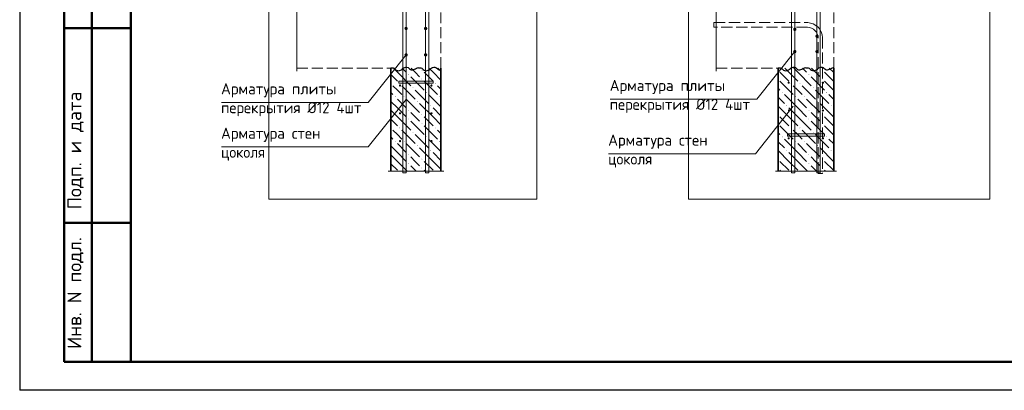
# Model space of a CAD drawing. Header units: millimetres. Extents: x 0 to 21005, y -5 to 14850.
# Tile 1 of 19: x 0 to 8854, y -5 to 3325. Entities that reach past the tile are written whole.
import ezdxf

# ---------------------------------------------------------------- set-up
doc = ezdxf.new("R2010")
doc.units = ezdxf.units.MM
doc.linetypes.add('______2', pattern=[135, 100, -35])
for name, color, linetype, lineweight in [('Standard', 7, 'Continuous', 25), ('Выпуски арматуры Г-обр.', 7, 'Continuous', 25), ('Позиционная метка линия выноска', 7, 'Continuous', 13), ('Примечания', 7, 'Continuous', 13), ('Стена обрамление Г-обр.', 7, 'Continuous', 25), ('Стена фоновая арматура У1', 7, 'Continuous', 25), ('Стена фоновая арматура Х1', 7, 'Continuous', 25), ('Стена фоновая затяжка С-обр.', 7, 'Continuous', 25)]:
    doc.layers.add(name, color=color, linetype=linetype, lineweight=lineweight)
doc.layers.add('ЖБ Перекрытие верхний уровень', color=7, linetype='Continuous', lineweight=25, true_color=0xe0e0ff)
doc.layers.add('ЖБ Стена верхний уровень', color=7, linetype='Continuous', lineweight=25, true_color=0x006e00)
doc.layers.add('Размерная выноска', color=7, linetype='Continuous')
doc.styles.add('ISOCPEUR', font='txt')

msp = doc.modelspace()

# ---------------------------------------------------------------- hatches: boundary and pattern name
at = {"layer": 'ЖБ Стена верхний уровень', "linetype": 'Continuous', "lineweight": 18, "transparency": 33554687}
for points in [[(3493.4, 2832.4), (3496.6, 2835.6), (3499.9, 2832.4), (3496.6, 2829.1)], [(3613.3, 2872.4), (3616.6, 2875.6), (3619.9, 2872.4), (3616.6, 2869.1)], [(7093.4, 2832.4), (7096.6, 2835.6), (7099.9, 2832.4), (7096.6, 2829.1)], [(7213.4, 2872.4), (7216.6, 2875.6), (7219.9, 2872.4), (7216.6, 2869.1)], [(3337.6, 2754.6), (3339.9, 2752.4), (3337.6, 2750.1)], [(3413.3, 2752.4), (3416.6, 2755.6), (3419.9, 2752.4), (3416.6, 2749.1)], [(3613.3, 2792.4), (3616.6, 2795.6), (3619.9, 2792.4), (3616.6, 2789.1)], [(3733.4, 2752.4), (3736.6, 2755.6), (3739.9, 2752.4), (3736.6, 2749.1)], [(6933.4, 2752.4), (6936.6, 2755.6), (6939.8, 2752.4), (6936.6, 2749.1)], [(7013.3, 2752.4), (7016.6, 2755.6), (7019.9, 2752.4), (7016.6, 2749.1)], [(7213.4, 2792.4), (7216.6, 2795.6), (7219.9, 2792.4), (7216.6, 2789.1)], [(3533.4, 2712.4), (3536.6, 2715.6), (3539.9, 2712.4), (3536.6, 2709.1)], [(3653.3, 2672.4), (3656.6, 2675.6), (3659.9, 2672.4), (3656.6, 2669.1)], [(6853.3, 2672.4), (6856.6, 2675.6), (6859.9, 2672.4), (6856.6, 2669.1)], [(7133.4, 2712.4), (7136.6, 2715.6), (7139.8, 2712.4), (7136.6, 2709.1)], [(7253.3, 2672.4), (7256.6, 2675.6), (7259.9, 2672.4), (7256.6, 2669.1)], [(3373.3, 2632.4), (3376.6, 2635.6), (3379.9, 2632.4), (3376.6, 2629.1)], [(3453.3, 2632.4), (3456.6, 2635.6), (3459.9, 2632.4), (3456.6, 2629.1)], [(3573.3, 2592.4), (3576.6, 2595.6), (3579.9, 2592.4), (3576.6, 2589.1)], [(3773.3, 2632.4), (3776.6, 2635.6), (3779.9, 2632.4), (3776.6, 2629.1)], [(6973.4, 2632.4), (6976.6, 2635.6), (6979.9, 2632.4), (6976.6, 2629.1)], [(7053.3, 2632.4), (7056.6, 2635.6), (7059.9, 2632.4), (7056.6, 2629.1)], [(7173.4, 2592.4), (7176.6, 2595.6), (7179.9, 2592.4), (7176.6, 2589.1)], [(3493.4, 2512.4), (3496.6, 2515.6), (3499.9, 2512.4), (3496.6, 2509.1)], [(3693.4, 2552.4), (3696.6, 2555.6), (3699.9, 2552.4), (3696.6, 2549.1)], [(6893.4, 2552.4), (6896.6, 2555.6), (6899.9, 2552.4), (6896.6, 2549.1)], [(7093.4, 2512.4), (7096.6, 2515.6), (7099.9, 2512.4), (7096.6, 2509.1)], [(7293.4, 2552.4), (7296.6, 2555.6), (7299.9, 2552.4), (7296.6, 2549.1)], [(3493.4, 2432.4), (3496.6, 2435.6), (3499.9, 2432.4), (3496.6, 2429.1)], [(3613.3, 2472.4), (3616.6, 2475.6), (3619.9, 2472.4), (3616.6, 2469.1)], [(3613.3, 2392.4), (3616.6, 2395.6), (3619.9, 2392.4), (3616.6, 2389.1)], [(7093.4, 2432.4), (7096.6, 2435.6), (7099.9, 2432.4), (7096.6, 2429.1)], [(7213.4, 2472.4), (7216.6, 2475.6), (7219.9, 2472.4), (7216.6, 2469.1)], [(7213.4, 2392.4), (7216.6, 2395.6), (7219.9, 2392.4), (7216.6, 2389.1)], [(3337.6, 2354.6), (3339.9, 2352.4), (3337.6, 2350.1)], [(3413.3, 2352.4), (3416.6, 2355.6), (3419.9, 2352.4), (3416.6, 2349.1)], [(3533.4, 2312.4), (3536.6, 2315.6), (3539.9, 2312.4), (3536.6, 2309.1)], [(3733.4, 2352.4), (3736.6, 2355.6), (3739.9, 2352.4), (3736.6, 2349.1)], [(6933.4, 2352.4), (6936.6, 2355.6), (6939.8, 2352.4), (6936.6, 2349.1)], [(7013.3, 2352.4), (7016.6, 2355.6), (7019.9, 2352.4), (7016.6, 2349.1)], [(7133.4, 2312.4), (7136.6, 2315.6), (7139.8, 2312.4), (7136.6, 2309.1)], [(3373.3, 2232.4), (3376.6, 2235.6), (3379.9, 2232.4), (3376.6, 2229.1)], [(3453.3, 2232.4), (3456.6, 2235.6), (3459.9, 2232.4), (3456.6, 2229.1)], [(3653.3, 2272.4), (3656.6, 2275.6), (3659.9, 2272.4), (3656.6, 2269.1)], [(3773.3, 2232.4), (3776.6, 2235.6), (3779.9, 2232.4), (3776.6, 2229.1)], [(6853.3, 2272.4), (6856.6, 2275.6), (6859.9, 2272.4), (6856.6, 2269.1)], [(6973.4, 2232.4), (6976.6, 2235.6), (6979.9, 2232.4), (6976.6, 2229.1)], [(7053.3, 2232.4), (7056.6, 2235.6), (7059.9, 2232.4), (7056.6, 2229.1)], [(7253.3, 2272.4), (7256.6, 2275.6), (7259.9, 2272.4), (7256.6, 2269.1)], [(3573.3, 2192.4), (3576.6, 2195.6), (3579.9, 2192.4), (3576.6, 2189.1)], [(3693.4, 2152.4), (3696.6, 2155.6), (3699.9, 2152.4), (3696.6, 2149.1)], [(6893.4, 2152.4), (6896.6, 2155.6), (6899.9, 2152.4), (6896.6, 2149.1)], [(7173.4, 2192.4), (7176.6, 2195.6), (7179.9, 2192.4), (7176.6, 2189.1)], [(7293.4, 2152.4), (7296.6, 2155.6), (7299.9, 2152.4), (7296.6, 2149.1)], [(3493.4, 2112.4), (3496.6, 2115.6), (3499.9, 2112.4), (3496.6, 2109.1)], [(3613.3, 2072.4), (3616.6, 2075.6), (3619.9, 2072.4), (3616.6, 2069.1)], [(7093.4, 2112.4), (7096.6, 2115.6), (7099.9, 2112.4), (7096.6, 2109.1)], [(7213.4, 2072.4), (7216.6, 2075.6), (7219.9, 2072.4), (7216.6, 2069.1)], [(3493.4, 2032.4), (3496.6, 2035.6), (3499.9, 2032.4), (3496.6, 2029.1)], [(3613.3, 1992.4), (3616.6, 1995.6), (3619.9, 1992.4), (3616.6, 1989.1)], [(7093.4, 2032.4), (7096.6, 2035.6), (7099.9, 2032.4), (7096.6, 2029.1)], [(7213.4, 1992.4), (7216.6, 1995.6), (7219.9, 1992.4), (7216.6, 1989.1)]]:
    msp.add_hatch(color=7, dxfattribs=at).paths.add_polyline_path(points, flags=16)
at = {"layer": 'Стена обрамление Г-обр.', "linetype": 'Continuous', "lineweight": 13, "transparency": 33554687}
for points in [[(3490.1, 3246.4), (3489, 3252.2), (3485.7, 3257), (3480.9, 3260.3), (3475.1, 3261.4), (3469.4, 3260.3), (3464.5, 3257), (3461.3, 3252.2), (3460.1, 3246.4), (3461.3, 3240.7), (3464.5, 3235.8), (3469.4, 3232.6), (3475.1, 3231.4), (3480.9, 3232.6), (3485.7, 3235.8), (3489, 3240.7)], [(3665.1, 3246.4), (3664, 3252.2), (3660.7, 3257), (3655.9, 3260.3), (3650.1, 3261.4), (3644.4, 3260.3), (3639.5, 3257), (3636.3, 3252.2), (3635.1, 3246.4), (3636.3, 3240.7), (3639.5, 3235.8), (3644.4, 3232.6), (3650.1, 3231.4), (3655.9, 3232.6), (3660.7, 3235.8), (3664, 3240.7)], [(6985.1, 3238.9), (6984, 3244.7), (6980.7, 3249.5), (6975.9, 3252.8), (6970.1, 3253.9), (6964.4, 3252.8), (6959.5, 3249.5), (6956.3, 3244.7), (6955.1, 3238.9), (6956.3, 3233.2), (6959.5, 3228.3), (6964.4, 3225.1), (6970.1, 3223.9), (6975.9, 3225.1), (6980.7, 3228.3), (6984, 3233.2)], [(7185.1, 3176.4), (7184, 3182.2), (7180.7, 3187), (7175.9, 3190.3), (7170.1, 3191.4), (7164.4, 3190.3), (7159.5, 3187), (7156.3, 3182.2), (7155.1, 3176.4), (7156.3, 3170.7), (7159.5, 3165.8), (7164.4, 3162.6), (7170.1, 3161.4), (7175.9, 3162.6), (7180.7, 3165.8), (7184, 3170.7)], [(3490.1, 3008.9), (3489, 3014.7), (3485.7, 3019.5), (3480.9, 3022.8), (3475.1, 3023.9), (3469.4, 3022.8), (3464.5, 3019.5), (3461.3, 3014.7), (3460.1, 3008.9), (3461.3, 3003.2), (3464.5, 2998.3), (3469.4, 2995.1), (3475.1, 2993.9), (3480.9, 2995.1), (3485.7, 2998.3), (3489, 3003.2)], [(3665.1, 3008.9), (3664, 3014.7), (3660.7, 3019.5), (3655.9, 3022.8), (3650.1, 3023.9), (3644.4, 3022.8), (3639.5, 3019.5), (3636.3, 3014.7), (3635.1, 3008.9), (3636.3, 3003.2), (3639.5, 2998.3), (3644.4, 2995.1), (3650.1, 2993.9), (3655.9, 2995.1), (3660.7, 2998.3), (3664, 3003.2)], [(6985.1, 3038.9), (6984, 3044.7), (6980.7, 3049.5), (6975.9, 3052.8), (6970.1, 3053.9), (6964.4, 3052.8), (6959.5, 3049.5), (6956.3, 3044.7), (6955.1, 3038.9), (6956.3, 3033.2), (6959.5, 3028.3), (6964.4, 3025.1), (6970.1, 3023.9), (6975.9, 3025.1), (6980.7, 3028.3), (6984, 3033.2)], [(7185.1, 3038.9), (7184, 3044.7), (7180.7, 3049.5), (7175.9, 3052.8), (7170.1, 3053.9), (7164.4, 3052.8), (7159.5, 3049.5), (7156.3, 3044.7), (7155.1, 3038.9), (7156.3, 3033.2), (7159.5, 3028.3), (7164.4, 3025.1), (7170.1, 3023.9), (7175.9, 3025.1), (7180.7, 3028.3), (7184, 3033.2)]]:
    msp.add_hatch(color=7, dxfattribs=at).paths.add_polyline_path(points)
at = {"layer": 'Стена фоновая арматура У1', "linetype": 'Continuous', "lineweight": 13, "transparency": 33554687}
for points in [[(6925.1, 2758.9), (6924.3, 2762.8), (6922.2, 2766), (6918.9, 2768.2), (6915.1, 2768.9), (6911.3, 2768.2), (6908, 2766), (6905.9, 2762.8), (6905.1, 2758.9), (6905.9, 2755.1), (6908, 2751.9), (6911.3, 2749.7), (6915.1, 2748.9), (6918.9, 2749.7), (6922.2, 2751.9), (6924.3, 2755.1)], [(7232.6, 2758.9), (7231.9, 2762.8), (7229.7, 2766), (7226.4, 2768.2), (7222.6, 2768.9), (7218.8, 2768.2), (7215.5, 2766), (7213.4, 2762.8), (7212.6, 2758.9), (7213.4, 2755.1), (7215.5, 2751.9), (7218.8, 2749.7), (7222.6, 2748.9), (7226.4, 2749.7), (7229.7, 2751.9), (7231.9, 2755.1)], [(3430.1, 2733.9), (3429.4, 2737.8), (3427.2, 2741), (3423.9, 2743.2), (3420.1, 2743.9), (3416.3, 2743.2), (3413, 2741), (3410.9, 2737.8), (3410.1, 2733.9), (3410.9, 2730.1), (3413, 2726.9), (3416.3, 2724.7), (3420.1, 2723.9), (3423.9, 2724.7), (3427.2, 2726.9), (3429.4, 2730.1)], [(3712.6, 2733.9), (3711.9, 2737.8), (3709.7, 2741), (3706.4, 2743.2), (3702.6, 2743.9), (3698.8, 2743.2), (3695.5, 2741), (3693.4, 2737.8), (3692.6, 2733.9), (3693.4, 2730.1), (3695.5, 2726.9), (3698.8, 2724.7), (3702.6, 2723.9), (3706.4, 2724.7), (3709.7, 2726.9), (3711.9, 2730.1)], [(3430.1, 2483.9), (3429.4, 2487.8), (3427.2, 2491), (3423.9, 2493.2), (3420.1, 2493.9), (3416.3, 2493.2), (3413, 2491), (3410.9, 2487.8), (3410.1, 2483.9), (3410.9, 2480.1), (3413, 2476.9), (3416.3, 2474.7), (3420.1, 2473.9), (3423.9, 2474.7), (3427.2, 2476.9), (3429.4, 2480.1)], [(3712.6, 2483.9), (3711.9, 2487.8), (3709.7, 2491), (3706.4, 2493.2), (3702.6, 2493.9), (3698.8, 2493.2), (3695.5, 2491), (3693.4, 2487.8), (3692.6, 2483.9), (3693.4, 2480.1), (3695.5, 2476.9), (3698.8, 2474.7), (3702.6, 2473.9), (3706.4, 2474.7), (3709.7, 2476.9), (3711.9, 2480.1)], [(6927.6, 2508.9), (6926.8, 2512.8), (6924.7, 2516), (6921.4, 2518.2), (6917.6, 2518.9), (6913.8, 2518.2), (6910.5, 2516), (6908.4, 2512.8), (6907.6, 2508.9), (6908.4, 2505.1), (6910.5, 2501.9), (6913.8, 2499.7), (6917.6, 2498.9), (6921.4, 2499.7), (6924.7, 2501.9), (6926.8, 2505.1)], [(7232.6, 2508.9), (7231.9, 2512.8), (7229.7, 2516), (7226.4, 2518.2), (7222.6, 2518.9), (7218.8, 2518.2), (7215.5, 2516), (7213.4, 2512.8), (7212.6, 2508.9), (7213.4, 2505.1), (7215.5, 2501.9), (7218.8, 2499.7), (7222.6, 2498.9), (7226.4, 2499.7), (7229.7, 2501.9), (7231.9, 2505.1)], [(3430.1, 2233.9), (3429.4, 2237.8), (3427.2, 2241), (3423.9, 2243.2), (3420.1, 2243.9), (3416.3, 2243.2), (3413, 2241), (3410.9, 2237.8), (3410.1, 2233.9), (3410.9, 2230.1), (3413, 2226.9), (3416.3, 2224.7), (3420.1, 2223.9), (3423.9, 2224.7), (3427.2, 2226.9), (3429.4, 2230.1)], [(3712.6, 2233.9), (3711.9, 2237.8), (3709.7, 2241), (3706.4, 2243.2), (3702.6, 2243.9), (3698.8, 2243.2), (3695.5, 2241), (3693.4, 2237.8), (3692.6, 2233.9), (3693.4, 2230.1), (3695.5, 2226.9), (3698.8, 2224.7), (3702.6, 2223.9), (3706.4, 2224.7), (3709.7, 2226.9), (3711.9, 2230.1)], [(6925.1, 2258.9), (6924.3, 2262.8), (6922.2, 2266), (6918.9, 2268.2), (6915.1, 2268.9), (6911.3, 2268.2), (6908, 2266), (6905.9, 2262.8), (6905.1, 2258.9), (6905.9, 2255.1), (6908, 2251.9), (6911.3, 2249.7), (6915.1, 2248.9), (6918.9, 2249.7), (6922.2, 2251.9), (6924.3, 2255.1)], [(7232.6, 2258.9), (7231.9, 2262.8), (7229.7, 2266), (7226.4, 2268.2), (7222.6, 2268.9), (7218.8, 2268.2), (7215.5, 2266), (7213.4, 2262.8), (7212.6, 2258.9), (7213.4, 2255.1), (7215.5, 2251.9), (7218.8, 2249.7), (7222.6, 2248.9), (7226.4, 2249.7), (7229.7, 2251.9), (7231.9, 2255.1)]]:
    msp.add_hatch(color=7, dxfattribs=at).paths.add_polyline_path(points)

# ---------------------------------------------------------------- linework, layer by layer
at = {"layer": 'Standard', "color": 7, "linetype": 'Continuous', "lineweight": 25, "transparency": 33554687}
msp.add_line((1000, 14600), (1000, 529.1), dxfattribs=at)
at = {"layer": 'Standard', "color": 7, "linetype": 'Continuous', "lineweight": 13, "transparency": 33554687}
msp.add_line((0, 6639.8), (0, -5), dxfattribs=at)
at = {"layer": 'Standard', "color": 254, "linetype": 'Continuous', "lineweight": 18, "true_color": 0xc4c4ff, "transparency": 33554687}
for p, q in [((2241.5, 6639.8), (2241.5, 1713.9)), ((6013.2, 6639.8), (6013.2, 1713.9))]:
    msp.add_line(p, q, dxfattribs=at)
at = {"layer": 'Standard', "color": 7, "linetype": 'Continuous', "lineweight": 50, "transparency": 33554687}
for p, q in [((400, 250), (400, 4500)), ((400, 250), (400, 4500)), ((650, 250), (650, 4500)), ((400, 3250), (1000, 3250)), ((400, 1500), (1000, 1500)), ((1000, 250), (400, 250))]:
    msp.add_line(p, q, dxfattribs=at)
at = {"layer": 'Standard', "color": 7, "linetype": 'Continuous', "lineweight": 25, "transparency": 33554687}
msp.add_lwpolyline([(0, 0), (21000, 0), (21000, 14850), (0, 14850), (0, 0)], close=True, dxfattribs=at)
at = {"layer": 'Standard', "color": 7, "linetype": 'Continuous', "lineweight": 50, "transparency": 33554687}
msp.add_lwpolyline([(1000, 14600), (20750, 14600), (20750, 250), (1000, 250), (1000, 14600)], close=True, dxfattribs=at)
at = {"layer": 'Standard', "color": 254, "linetype": 'Continuous', "lineweight": 18, "true_color": 0xc4c4ff, "transparency": 33554687}
for points in [[(2241.5, 1713.9), (4649, 1713.9), (4649, 6639.8)], [(6013.2, 1713.9), (8723.2, 1713.9), (8723.2, 6639.8)]]:
    msp.add_lwpolyline(points, dxfattribs=at)
at = {"layer": 'Выпуски арматуры Г-обр.', "color": 251, "linetype": '______2', "lineweight": 13, "true_color": 0x656565, "transparency": 33554687}
msp.add_lwpolyline([(6243.2, 3298.9), (7086.7, 3298.9), (7111.1, 3295.5), (7136.5, 3287.2), (7159.9, 3274.1), (7179.2, 3258), (7195.2, 3238.7), (7208.3, 3215.4), (7216.7, 3190), (7220.1, 3165.6), (7220.1, 1943.9), (7180.1, 1943.9), (7180.1, 3162.8), (7177.6, 3180.9), (7171.6, 3199.2), (7162.2, 3215.9), (7150.8, 3229.6), (7137.1, 3241), (7120.3, 3250.4), (7102, 3256.4), (7084, 3258.9), (6243.2, 3258.9), (6243.2, 3298.9)], dxfattribs=at)
at = {"layer": 'ЖБ Перекрытие верхний уровень', "color": 7, "linetype": '______2', "lineweight": 18, "transparency": 33554687}
for p, q in [((3787.6, 2888.9), (3787.6, 3388.9)), ((7320.1, 2888.9), (7320.1, 3388.9)), ((2491.5, 2888.9), (3337.6, 2888.9)), ((6263.2, 2888.9), (6820.1, 2888.9))]:
    msp.add_line(p, q, dxfattribs=at)
at = {"layer": 'ЖБ Стена верхний уровень', "color": 7, "linetype": 'Continuous', "lineweight": 35, "transparency": 33554687}
for p, q in [((3337.6, 2888.9), (3337.6, 1963.9)), ((3787.6, 1963.9), (3787.6, 2888.9)), ((6820.1, 2888.9), (6820.1, 1963.9)), ((7320.1, 1963.9), (7320.1, 2888.9))]:
    msp.add_line(p, q, dxfattribs=at)
at = {"layer": 'ЖБ Стена верхний уровень', "color": 9, "linetype": 'Continuous', "lineweight": 18, "true_color": 0xc7c7c7, "transparency": 33554687}
for p, q in [((3360, 2888.9), (3396.6, 2852.4)), ((3396.6, 2852.4), (3516.6, 2732.4)), ((3440, 2888.9), (3476.6, 2852.4)), ((3556.6, 2852.4), (3520, 2888.9)), ((3596.6, 2812.4), (3556.6, 2852.4)), ((3636.6, 2852.4), (3716.6, 2772.4)), ((3716.6, 2852.4), (3680, 2888.9)), ((3716.6, 2852.4), (3787.6, 2781.4)), ((3760, 2888.9), (3787.6, 2861.4)), ((6836.6, 2852.4), (6916.6, 2772.4)), ((6916.6, 2852.4), (6880, 2888.9)), ((6916.6, 2852.4), (6996.6, 2772.4)), ((6960, 2888.9), (6996.6, 2852.4)), ((6996.6, 2852.4), (7116.6, 2732.4)), ((7040, 2888.9), (7076.6, 2852.4)), ((7156.6, 2852.4), (7120, 2888.9)), ((7196.6, 2812.4), (7156.6, 2852.4)), ((7236.6, 2852.4), (7316.6, 2772.4)), ((7316.6, 2852.4), (7280, 2888.9)), ((7316.6, 2852.4), (7320.1, 2848.9)), ((3337.6, 2831.4), (3396.6, 2772.4)), ((3516.6, 2812.4), (3636.6, 2692.4)), ((3636.6, 2772.4), (3756.6, 2652.4)), ((6836.6, 2772.4), (6956.6, 2652.4)), ((7116.6, 2812.4), (7236.6, 2692.4)), ((7236.6, 2772.4), (7320.1, 2688.9)), ((3337.6, 2671.4), (3356.6, 2652.4)), ((3396.6, 2692.4), (3356.6, 2732.4)), ((3436.6, 2652.4), (3396.6, 2692.4)), ((3436.6, 2732.4), (3556.6, 2612.4)), ((3556.6, 2692.4), (3676.6, 2572.4)), ((3787.6, 2701.4), (3756.6, 2732.4)), ((6820.1, 2708.9), (6836.6, 2692.4)), ((6996.6, 2692.4), (6956.6, 2732.4)), ((7036.6, 2652.4), (6996.6, 2692.4)), ((7036.6, 2732.4), (7156.6, 2612.4)), ((7156.6, 2692.4), (7276.6, 2572.4)), ((3396.6, 2532.4), (3337.6, 2591.4)), ((3396.6, 2612.4), (3476.6, 2532.4)), ((3476.6, 2612.4), (3596.6, 2492.4)), ((3716.6, 2452.4), (3596.6, 2572.4)), ((3787.6, 2541.4), (3676.6, 2652.4)), ((6820.1, 2628.9), (6876.6, 2572.4)), ((6996.6, 2532.4), (6876.6, 2652.4)), ((6996.6, 2612.4), (7076.6, 2532.4)), ((7076.6, 2612.4), (7196.6, 2492.4)), ((7316.6, 2452.4), (7196.6, 2572.4)), ((7320.1, 2608.9), (7276.6, 2652.4)), ((3337.6, 2511.4), (3396.6, 2452.4)), ((3396.6, 2532.4), (3476.6, 2452.4)), ((3556.6, 2452.4), (3516.6, 2492.4)), ((3716.6, 2532.4), (3787.6, 2461.4)), ((6916.6, 2452.4), (6820.1, 2548.9)), ((6916.6, 2532.4), (6996.6, 2452.4)), ((6996.6, 2532.4), (7076.6, 2452.4)), ((7156.6, 2452.4), (7116.6, 2492.4)), ((7316.6, 2532.4), (7320.1, 2528.9)), ((3337.6, 2431.4), (3396.6, 2372.4)), ((3396.6, 2452.4), (3516.6, 2332.4)), ((3516.6, 2412.4), (3636.6, 2292.4)), ((3596.6, 2412.4), (3556.6, 2452.4)), ((3636.6, 2452.4), (3716.6, 2372.4)), ((3716.6, 2452.4), (3787.6, 2381.4)), ((6836.6, 2452.4), (6916.6, 2372.4)), ((6916.6, 2452.4), (6996.6, 2372.4)), ((6996.6, 2452.4), (7116.6, 2332.4)), ((7116.6, 2412.4), (7236.6, 2292.4)), ((7196.6, 2412.4), (7156.6, 2452.4)), ((7236.6, 2452.4), (7316.6, 2372.4)), ((7316.6, 2452.4), (7320.1, 2448.9)), ((3396.6, 2292.4), (3356.6, 2332.4)), ((3436.6, 2332.4), (3556.6, 2212.4)), ((3636.6, 2372.4), (3756.6, 2252.4)), ((3787.6, 2301.4), (3756.6, 2332.4)), ((6820.1, 2308.9), (6836.6, 2292.4)), ((6836.6, 2372.4), (6956.6, 2252.4)), ((6996.6, 2292.4), (6956.6, 2332.4)), ((7036.6, 2332.4), (7156.6, 2212.4)), ((7236.6, 2372.4), (7320.1, 2288.9)), ((3337.6, 2271.4), (3356.6, 2252.4)), ((3436.6, 2252.4), (3396.6, 2292.4)), ((3556.6, 2292.4), (3676.6, 2172.4)), ((3787.6, 2141.4), (3676.6, 2252.4)), ((6820.1, 2228.9), (6876.6, 2172.4)), ((6996.6, 2132.4), (6876.6, 2252.4)), ((7036.6, 2252.4), (6996.6, 2292.4)), ((7156.6, 2292.4), (7276.6, 2172.4)), ((7320.1, 2208.9), (7276.6, 2252.4)), ((3396.6, 2132.4), (3337.6, 2191.4)), ((3396.6, 2212.4), (3476.6, 2132.4)), ((3396.6, 2132.4), (3476.6, 2052.4)), ((3476.6, 2212.4), (3596.6, 2092.4)), ((3716.6, 2052.4), (3596.6, 2172.4)), ((3716.6, 2132.4), (3787.6, 2061.4)), ((6916.6, 2052.4), (6820.1, 2148.9)), ((6916.6, 2132.4), (6996.6, 2052.4)), ((6996.6, 2212.4), (7076.6, 2132.4)), ((6996.6, 2132.4), (7076.6, 2052.4)), ((7076.6, 2212.4), (7196.6, 2092.4)), ((7316.6, 2052.4), (7196.6, 2172.4)), ((7316.6, 2132.4), (7320.1, 2128.9)), ((3337.6, 2111.4), (3396.6, 2052.4)), ((3396.6, 2052.4), (3485, 1963.9)), ((3556.6, 2052.4), (3516.6, 2092.4)), ((3596.6, 2012.4), (3556.6, 2052.4)), ((3636.6, 2052.4), (3716.6, 1972.4)), ((3716.6, 2052.4), (3787.6, 1981.4)), ((6836.6, 2052.4), (6916.6, 1972.4)), ((6916.6, 2052.4), (6996.6, 1972.4)), ((6996.6, 2052.4), (7085, 1963.9)), ((7156.6, 2052.4), (7116.6, 2092.4)), ((7196.6, 2012.4), (7156.6, 2052.4)), ((7236.6, 2052.4), (7316.6, 1972.4)), ((7316.6, 2052.4), (7320.1, 2048.9)), ((3337.6, 2031.4), (3396.6, 1972.4)), ((3516.6, 2012.4), (3565, 1963.9)), ((3636.6, 1972.4), (3645, 1963.9)), ((6836.6, 1972.4), (6845, 1963.9)), ((7116.6, 2012.4), (7165, 1963.9)), ((7236.6, 1972.4), (7245, 1963.9))]:
    msp.add_line(p, q, dxfattribs=at)
at = {"layer": 'Позиционная метка линия выноска', "color": 7, "linetype": 'Continuous', "lineweight": 13, "transparency": 33554687}
for points in [[(5309.3, 2612.2), (6629.3, 2612.2), (6970.1, 3038.9)], [(1814.3, 2582.2), (3134.3, 2582.2), (3475.1, 3008.9)], [(1814.3, 2182.2), (3134.3, 2182.2), (3475.1, 2608.9)], [(5295.6, 2121), (6615.6, 2121), (6956.5, 2547.8)]]:
    msp.add_lwpolyline(points, dxfattribs=at)
at = {"layer": 'Примечания', "color": 7, "linetype": 'Continuous', "lineweight": 25, "transparency": 33554687}
msp.add_line((7320.1, 2893.3), (7320.1, 2893.3), dxfattribs=at)
for points in [[(3337.6, 2893.3), (3346.9, 2893.4), (3356.9, 2892), (3365.9, 2888.7), (3373.1, 2883.2), (3379.4, 2876.8), (3386.6, 2871.3), (3395.9, 2868), (3405.6, 2866.1), (3415.4, 2868.2), (3424.4, 2871.8), (3433.1, 2875.8), (3440.6, 2881.1), (3447.6, 2886.9), (3454.6, 2892.6), (3463.1, 2897.1), (3472.6, 2899.5), (3482.6, 2899.1), (3492.4, 2896.5), (3499.6, 2891.2), (3506.1, 2884.9), (3513.1, 2879.2), (3521.6, 2875), (3531.6, 2874), (3541.4, 2876.4), (3550.1, 2880.2), (3558.6, 2884.4), (3567.4, 2888.6), (3575.9, 2892.6), (3585.6, 2894.5), (3587.6, 2894.7)], [(3587.6, 2893.3), (3596.9, 2893.4), (3606.9, 2892), (3615.9, 2888.7), (3623.1, 2883.2), (3629.4, 2876.8), (3636.6, 2871.3), (3645.9, 2868), (3655.6, 2866.1), (3665.4, 2868.2), (3674.4, 2871.8), (3683.1, 2875.8), (3690.6, 2881.1), (3697.6, 2886.9), (3704.6, 2892.6), (3713.1, 2897.1), (3722.6, 2899.5), (3732.6, 2899.1), (3742.4, 2896.5), (3749.6, 2891.2), (3756.1, 2884.9), (3763.1, 2879.2), (3771.6, 2875), (3781.6, 2874), (3787.6, 2875.5)], [(6820.1, 2893.3), (6829.4, 2893.4), (6839.4, 2892), (6848.4, 2888.7), (6855.6, 2883.2), (6861.9, 2876.8), (6869.1, 2871.3), (6878.4, 2868), (6888.1, 2866.1), (6897.9, 2868.2), (6906.9, 2871.8), (6915.6, 2875.8), (6923.1, 2881.1), (6930.1, 2886.9), (6937.1, 2892.6), (6945.6, 2897.1), (6955.1, 2899.5), (6965.1, 2899.1), (6974.9, 2896.5), (6982.1, 2891.2), (6988.6, 2884.9), (6995.6, 2879.2), (7004.1, 2875), (7014.1, 2874), (7023.9, 2876.4), (7032.6, 2880.2), (7041.1, 2884.4), (7049.9, 2888.6), (7058.4, 2892.6), (7068.1, 2894.5), (7070.1, 2894.7)], [(7070.1, 2893.3), (7079.4, 2893.4), (7089.4, 2892), (7098.4, 2888.7), (7105.6, 2883.2), (7111.9, 2876.8), (7119.1, 2871.3), (7128.4, 2868), (7138.1, 2866.1), (7147.9, 2868.2), (7156.9, 2871.8), (7165.6, 2875.8), (7173.1, 2881.1), (7180.1, 2886.9), (7187.1, 2892.6), (7195.6, 2897.1), (7205.1, 2899.5), (7215.1, 2899.1), (7224.9, 2896.5), (7232.1, 2891.2), (7238.6, 2884.9), (7245.6, 2879.2), (7254.1, 2875), (7264.1, 2874), (7273.9, 2876.4), (7282.6, 2880.2), (7291.1, 2884.4), (7299.9, 2888.6), (7308.4, 2892.6), (7318.1, 2894.5), (7320.1, 2894.7)]]:
    msp.add_lwpolyline(points, dxfattribs=at)
at = {"layer": 'Размерная выноска', "color": 7, "linetype": 'Continuous', "lineweight": 13, "transparency": 33554687}
for p, q in [((2491.5, 2863.9), (2491.5, 3413.9)), ((6263.2, 3413.9), (6263.2, 2863.9)), ((3312.6, 1963.9), (3812.6, 1963.9)), ((6795.1, 1963.9), (7345.1, 1963.9))]:
    msp.add_line(p, q, dxfattribs=at)
at = {"layer": 'Стена фоновая арматура Х1', "color": 7, "linetype": 'Continuous', "lineweight": 18, "transparency": 33554687}
for points in [[(3445.1, 1948.9), (3445.1, 5888.9), (3475.1, 5888.9), (3475.1, 1948.9), (3445.1, 1948.9)], [(3650.2, 1948.9), (3650.2, 5888.9), (3680.2, 5888.9), (3680.2, 1948.9), (3650.2, 1948.9)], [(6941.5, 1948.9), (6941.5, 5888.9), (6971.5, 5888.9), (6971.5, 1948.9), (6941.5, 1948.9)], [(7169.4, 1948.9), (7169.4, 5888.9), (7199.4, 5888.9), (7199.4, 1948.9), (7169.4, 1948.9)]]:
    msp.add_lwpolyline(points, dxfattribs=at)
at = {"layer": 'Стена фоновая затяжка С-обр.', "color": 98, "linetype": 'Continuous', "lineweight": 13, "true_color": 0x005000, "transparency": 33554687}
for points in [[(3410.2, 2773.9), (3717.7, 2773.9), (3717.7, 2753.9), (3410.2, 2753.9), (3410.2, 2773.9)], [(6903.9, 2298.9), (7236.4, 2298.9), (7236.4, 2278.9), (6903.9, 2278.9), (6903.9, 2298.9)]]:
    msp.add_lwpolyline(points, dxfattribs=at)

# ---------------------------------------------------------------- texts
at = {"layer": 'Standard', "color": 7, "linetype": 'Continuous', "lineweight": 18, "transparency": 33554687, "char_height": 100, "attachment_point": 7, "style": 'ISOCPEUR'}
for s, insert, width in [('\\W0.98;Арматура плиты', (5305.5, 2657.7), 1118.541), ('\\W0.98;Арматура плиты', (1810.5, 2627.7), 1118.535), ('\\W0.97;перекрытия Ø12 4шт', (5305.5, 2487.7), 1377.928), ('\\W0.97;перекрытия Ø12 4шт', (1810.5, 2457.7), 1377.922), ('\\W0.98;Арматура стен', (1810.5, 2227.7), 1028.569), ('\\W0.98;Арматура стен', (5291.8, 2166.5), 1028.573), ('\\W0.95;цоколя', (1810.5, 2057.7), 477.424), ('\\W0.95;цоколя', (5291.8, 1996.5), 477.431)]:
    msp.add_mtext(s, dxfattribs=dict(at, insert=insert, width=width))
at = {"layer": 'Standard', "color": 7, "linetype": 'Continuous', "lineweight": 50, "transparency": 33554687, "char_height": 125, "attachment_point": 7, "rotation": 90, "style": 'ISOCPEUR'}
for s, insert, width in [('\\A1;{\\fISOCPEUR|i0|b0;\\H125.000000;\\W1.000000;\\C7;Подп. и дата}\\P', (574.7, 1621.1), 1098.529), ('\\A1;{\\fISOCPEUR|i0|b0;\\H125.000000;\\W1.000000;\\C7;Инв. N подл.}\\P', (574.7, 367), 1010.897)]:
    msp.add_mtext(s, dxfattribs=dict(at, insert=insert, width=width))

doc.saveas('drawing.dxf')
